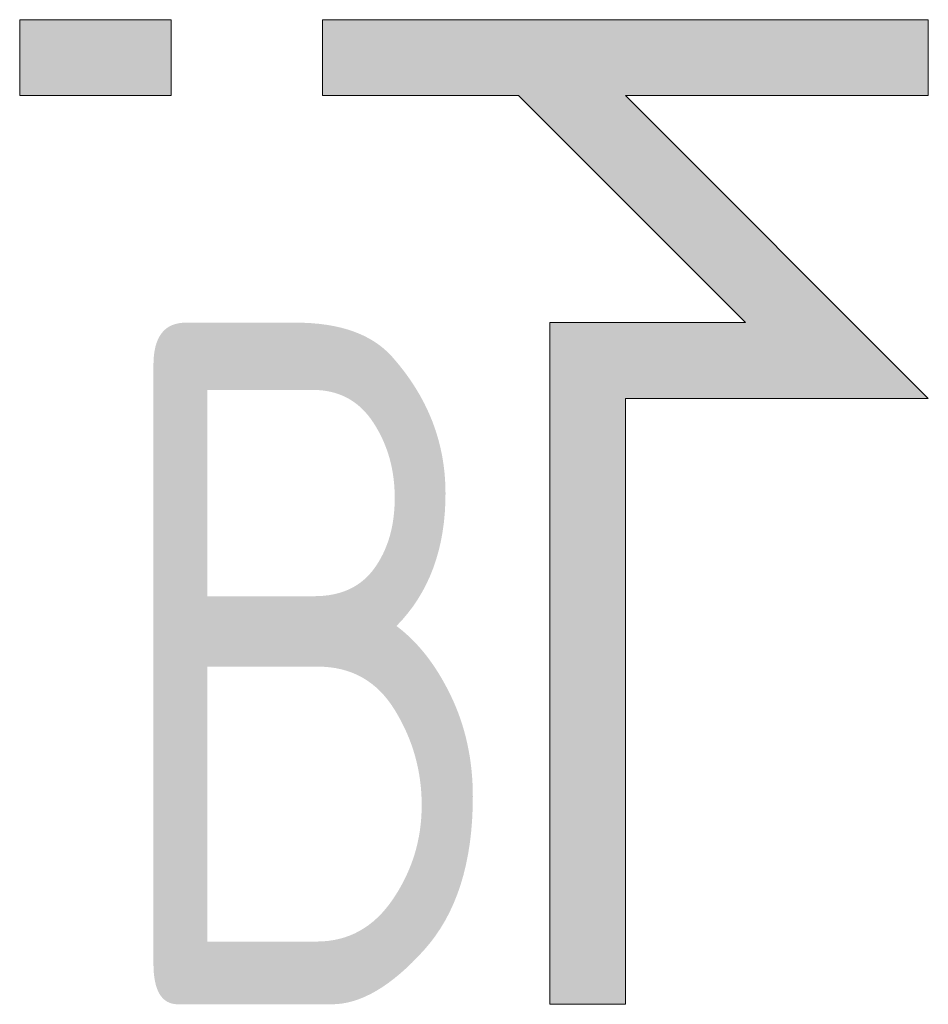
# Model space of a CAD drawing. Header units: millimetres. Extents: x 8221 to 89444, y -105166 to -5578.
# Tile 97 of 118: x 53081 to 53347, y -29243 to -28955. Entities that reach past the tile are written whole.
import ezdxf
from ezdxf.enums import TextEntityAlignment as Align

# ---------------------------------------------------------------- set-up
doc = ezdxf.new("R2010")
doc.units = ezdxf.units.MM
doc.layers.add('VZT_50 POPIS - OBECNE', color=7, linetype='Continuous', lineweight=13)
doc.styles.add('EVORA_125', font='isocp.shx', dxfattribs={"width": 0.6, "height": 125})

msp = doc.modelspace()

# ---------------------------------------------------------------- hatches: boundary and pattern name
at = {"layer": 'VZT_50 POPIS - OBECNE'}
h = msp.add_hatch(color=256, dxfattribs=at)
h.dxf.hatch_style = 1
h.paths.add_polyline_path([(53347.35, -29065.68), (53258.46, -29065.68), (53258.46, -29243.45), (53236.24, -29243.45), (53236.24, -29043.45), (53293.7, -29043.45), (53227.04, -28976.79), (53169.57, -28976.79), (53169.57, -28954.57), (53347.35, -28954.57), (53347.35, -28976.79), (53258.46, -28976.79)])
h.paths.add_polyline_path([(53125.13, -28976.79), (53080.69, -28976.79), (53080.69, -28954.57), (53125.13, -28954.57)])

# ---------------------------------------------------------------- linework, layer by layer
for points in [[(53125.13, -28976.79), (53080.69, -28976.79), (53080.69, -28954.57), (53125.13, -28954.57), (53125.13, -28976.79)], [(53258.46, -29243.45), (53236.24, -29243.45), (53236.24, -29043.45), (53293.7, -29043.45), (53227.04, -28976.79), (53169.57, -28976.79), (53169.57, -28954.57), (53347.35, -28954.57), (53347.35, -28976.79)], [(53347.35, -28976.79), (53258.46, -28976.79)], [(53258.46, -28976.79), (53347.35, -29065.68), (53258.46, -29065.68), (53258.46, -29243.45)]]:
    msp.add_lwpolyline(points, dxfattribs=at)

# ---------------------------------------------------------------- texts
at = {"layer": 'VZT_50 POPIS - OBECNE', "style": 'EVORA_125', "width": 0.8}
msp.add_attdef('B', text='B', height=200, dxfattribs=at).set_placement((53227.04, -29303.45), align=Align.BOTTOM_RIGHT)

doc.saveas('drawing.dxf')
